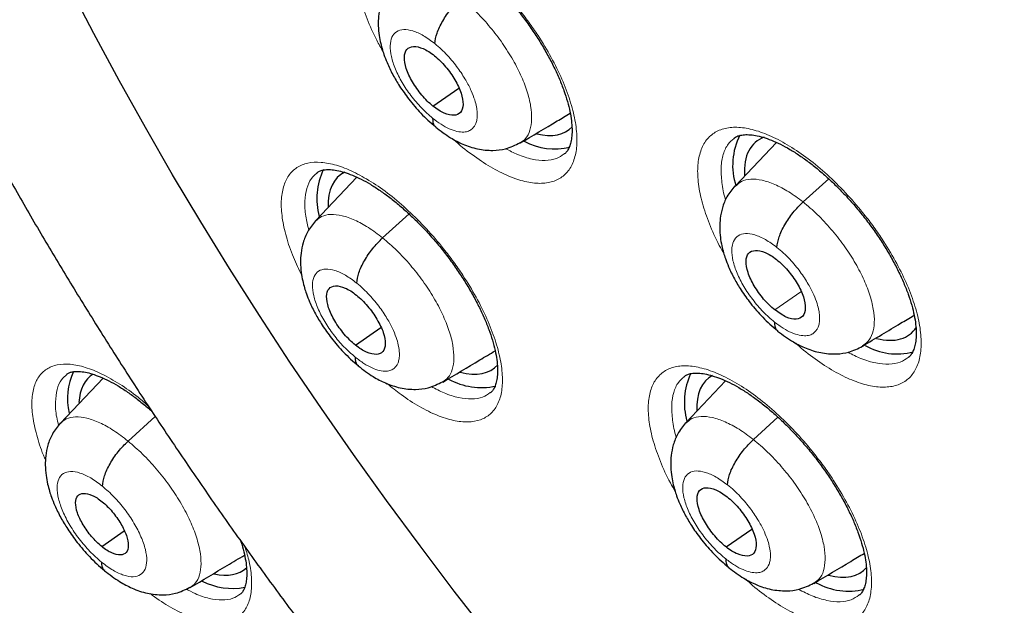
# Model space of a CAD drawing. Header units: millimetres. Extents: x 8 to 2236, y 12 to 2208.
# Tile 119 of 173: x 2025.34 to 2037.29, y 853.4 to 860.5. Entities that reach past the tile are written whole.
import ezdxf

# ---------------------------------------------------------------- set-up
doc = ezdxf.new("R2010")
doc.units = ezdxf.units.MM

msp = doc.modelspace()

# ---------------------------------------------------------------- linework, layer by layer
at = {"color": 7, "linetype": 'Continuous', "lineweight": 30}
for p, q in [((2030.354, 859.455), (2030.667, 859.673)), ((2031.412, 859.012), (2031.404, 859.005)), ((2034.522, 859.014), (2034.021, 858.484)), ((2029.431, 858.593), (2028.931, 858.065)), ((2029.743, 857.857), (2030.064, 858.148)), ((2029.413, 856.556), (2029.722, 856.771)), ((2026.351, 856.156), (2025.834, 855.61)), ((2030.472, 856.113), (2030.464, 856.106)), ((2033.904, 856.123), (2033.422, 855.613)), ((2026.655, 855.392), (2026.985, 855.691)), ((2034.242, 855.411), (2034.54, 855.682)), ((2026.335, 854.114), (2026.607, 854.304)), ((2033.91, 854.109), (2034.221, 854.326)), ((2034.975, 853.67), (2034.966, 853.664))]:
    msp.add_line(p, q, dxfattribs=at)
at = {"color": 252, "linetype": 'Continuous', "lineweight": 0}
for p, q in [((2034.844, 858.293), (2035.155, 858.575)), ((2034.503, 856.983), (2034.819, 857.204))]:
    msp.add_line(p, q, dxfattribs=at)
at = {"color": 7, "linetype": 'Continuous', "lineweight": 30, "flags": 128}
msp.add_lwpolyline([(2031.036, 853.032), (2030.613, 853.574), (2030.197, 854.121), (2029.789, 854.672), (2029.39, 855.228), (2029, 855.788), (2028.619, 856.35), (2028.248, 856.916), (2027.887, 857.484), (2027.536, 858.053), (2027.195, 858.623), (2026.866, 859.195), (2026.547, 859.766), (2026.24, 860.337), (2025.945, 860.908)], dxfattribs=at)
at = {"color": 252, "linetype": 'Continuous', "lineweight": 0, "flags": 128}
msp.add_lwpolyline([(2031.036, 853.032), (2030.613, 853.574), (2030.197, 854.121), (2029.789, 854.672), (2029.39, 855.228), (2029, 855.788), (2028.619, 856.35), (2028.248, 856.916), (2027.887, 857.484), (2027.536, 858.053), (2027.195, 858.623), (2026.866, 859.195), (2026.547, 859.766), (2026.24, 860.337), (2025.945, 860.908)], dxfattribs=at)
at = {"color": 7, "linetype": 'Continuous', "lineweight": 30}
for centre, radius, start, end in [((2031.835, 859.731), 0.795, 241.9611, 283.077), ((2034.786, 858.737), 0.796, 152.6577, 198.3457), ((2029.753, 858.332), 0.808, 154.0077, 195.532), ((2035.98, 857.215), 0.765, 239.8661, 285.2237), ((2026.689, 855.908), 0.769, 154.8158, 193.1701), ((2034.241, 855.86), 0.837, 155.0355, 195.6661), ((2030.942, 856.867), 0.825, 241.1501, 282.1607), ((2027.92, 854.402), 0.796, 242.683, 281.0111), ((2035.394, 854.366), 0.793, 240.6406, 284.1335)]:
    msp.add_arc(centre, radius, start, end, dxfattribs=at)
for centre, major_axis, ratio, start_param, end_param in [((2031.074, 860.344), (-0.939, 1.168), 0.45781, 2.610492, 3.204294), ((2035.21, 857.857), (-0.936, 1.166), 0.457709, 6.119567, 6.848978), ((2030.163, 857.449), (-0.939, 1.169), 0.458232, 6.180449, 6.826374), ((2035.21, 857.857), (-0.936, 1.166), 0.457709, 2.600196, 3.300744), ((2030.163, 857.449), (-0.939, 1.169), 0.458232, 2.590624, 3.218615), ((2027.14, 855.013), (-0.94, 1.17), 0.459073, 6.228388, 6.753511), ((2034.633, 854.987), (-0.937, 1.169), 0.458397, 6.195307, 6.838019), ((2027.14, 855.013), (-0.94, 1.17), 0.459073, 2.633431, 3.164692), ((2034.633, 854.987), (-0.937, 1.169), 0.458397, 2.594271, 3.237576)]:
    msp.add_ellipse(centre, major_axis=major_axis, ratio=ratio, start_param=start_param, end_param=end_param, dxfattribs=at)
for points, knots in [([(2010.485, 896.411), (2010.464, 896.392), (2010.335, 896.278), (2010.109, 896.054), (2009.809, 895.739), (2009.522, 895.409), (2009.247, 895.065), (2008.983, 894.708), (2008.732, 894.337), (2008.493, 893.952), (2008.267, 893.555), (2008.054, 893.144), (2007.853, 892.72), (2007.665, 892.283), (2007.489, 891.833), (2007.327, 891.371), (2007.178, 890.896), (2007.042, 890.41), (2006.919, 889.911), (2006.809, 889.401), (2006.713, 888.879), (2006.63, 888.346), (2006.561, 887.802), (2006.505, 887.247), (2006.463, 886.682), (2006.434, 886.106), (2006.418, 885.521), (2006.416, 884.925), (2006.427, 884.32), (2006.452, 883.706), (2006.49, 883.082), (2006.542, 882.45), (2006.607, 881.809), (2006.685, 881.16), (2006.777, 880.503), (2006.881, 879.838), (2006.999, 879.166), (2007.13, 878.486), (2007.274, 877.8), (2007.431, 877.106), (2007.601, 876.406), (2007.784, 875.7), (2007.979, 874.988), (2008.187, 874.271), (2008.408, 873.547), (2008.641, 872.819), (2008.886, 872.086), (2009.144, 871.349), (2009.413, 870.607), (2009.695, 869.861), (2009.989, 869.112), (2010.295, 868.359), (2010.612, 867.603), (2010.941, 866.844), (2011.281, 866.082), (2011.633, 865.318), (2011.996, 864.553), (2012.37, 863.785), (2012.754, 863.017), (2013.15, 862.247), (2013.556, 861.476), (2013.972, 860.705), (2014.399, 859.934), (2014.836, 859.163), (2015.282, 858.392), (2015.738, 857.622), (2016.204, 856.852), (2016.68, 856.085), (2017.164, 855.318), (2017.657, 854.554), (2018.16, 853.792), (2018.67, 853.032), (2019.19, 852.275), (2019.717, 851.521), (2020.253, 850.771), (2020.796, 850.024), (2021.347, 849.281), (2021.905, 848.542), (2022.47, 847.808), (2023.042, 847.078), (2023.621, 846.354), (2024.207, 845.635), (2024.798, 844.921), (2025.396, 844.214), (2026, 843.512), (2026.609, 842.817), (2027.223, 842.129), (2027.843, 841.448), (2028.467, 840.774), (2029.096, 840.108), (2029.729, 839.449), (2030.367, 838.799), (2031.008, 838.156), (2031.653, 837.522), (2032.301, 836.897), (2032.953, 836.282), (2033.541, 835.735), (2033.913, 835.398), (2034.066, 835.259)], [0, 0, 0, 0, 0.002012, 0.012365, 0.022721, 0.033085, 0.043456, 0.053839, 0.064233, 0.074642, 0.085064, 0.095502, 0.105955, 0.116422, 0.126904, 0.137401, 0.14791, 0.158431, 0.168963, 0.179505, 0.190055, 0.200613, 0.211177, 0.221747, 0.232321, 0.242899, 0.25348, 0.264063, 0.274647, 0.285232, 0.295818, 0.306404, 0.316989, 0.327574, 0.338159, 0.348742, 0.359324, 0.369905, 0.380485, 0.391063, 0.40164, 0.412215, 0.422789, 0.433362, 0.443933, 0.454503, 0.465071, 0.475638, 0.486204, 0.496769, 0.507332, 0.517894, 0.528455, 0.539015, 0.549574, 0.560132, 0.570688, 0.581244, 0.591799, 0.602354, 0.612907, 0.62346, 0.634012, 0.644563, 0.655114, 0.665665, 0.676214, 0.686763, 0.697312, 0.707861, 0.718409, 0.728956, 0.739504, 0.750051, 0.760597, 0.771144, 0.781691, 0.792237, 0.802783, 0.813329, 0.823875, 0.834421, 0.844968, 0.855514, 0.86606, 0.876606, 0.887153, 0.8977, 0.908247, 0.918794, 0.929342, 0.939889, 0.950438, 0.960986, 0.971535, 0.982085, 0.992635, 1, 1, 1, 1]), ([(2033.925, 892.828), (2034.038, 892.763), (2034.364, 892.573), (2034.907, 892.25), (2035.553, 891.853), (2036.201, 891.444), (2036.851, 891.021), (2037.502, 890.586), (2038.155, 890.139), (2038.808, 889.679), (2039.463, 889.208), (2040.117, 888.725), (2040.772, 888.23), (2041.426, 887.723), (2042.081, 887.205), (2042.734, 886.677), (2043.386, 886.137), (2044.038, 885.587), (2044.688, 885.027), (2045.336, 884.456), (2045.981, 883.875), (2046.625, 883.285), (2047.266, 882.685), (2047.905, 882.077), (2048.54, 881.459), (2049.172, 880.832), (2049.8, 880.197), (2050.424, 879.554), (2051.044, 878.903), (2051.66, 878.245), (2052.272, 877.578), (2052.878, 876.905), (2053.479, 876.225), (2054.075, 875.539), (2054.665, 874.846), (2055.25, 874.147), (2055.828, 873.442), (2056.4, 872.732), (2056.965, 872.017), (2057.524, 871.297), (2058.076, 870.572), (2058.62, 869.843), (2059.157, 869.11), (2059.686, 868.374), (2060.207, 867.634), (2060.721, 866.891), (2061.225, 866.145), (2061.722, 865.397), (2062.209, 864.647), (2062.688, 863.894), (2063.158, 863.141), (2063.618, 862.386), (2064.069, 861.63), (2064.51, 860.873), (2064.941, 860.117), (2065.362, 859.36), (2065.773, 858.603), (2066.174, 857.848), (2066.564, 857.093), (2066.943, 856.339), (2067.312, 855.587), (2067.669, 854.837), (2068.016, 854.089), (2068.351, 853.344), (2068.675, 852.601), (2068.987, 851.861), (2069.288, 851.125), (2069.576, 850.393), (2069.853, 849.665), (2070.118, 848.94), (2070.371, 848.221), (2070.612, 847.506), (2070.84, 846.797), (2071.056, 846.093), (2071.26, 845.395), (2071.451, 844.704), (2071.629, 844.018), (2071.795, 843.339), (2071.948, 842.667), (2072.089, 842.003), (2072.216, 841.346), (2072.331, 840.696), (2072.433, 840.055), (2072.521, 839.422), (2072.597, 838.798), (2072.66, 838.182), (2072.71, 837.575), (2072.748, 836.978), (2072.772, 836.391), (2072.783, 835.813), (2072.781, 835.245), (2072.767, 834.688), (2072.739, 834.141), (2072.699, 833.604), (2072.646, 833.079), (2072.58, 832.564), (2072.501, 832.061), (2072.41, 831.569), (2072.306, 831.089), (2072.189, 830.621), (2072.06, 830.165), (2071.918, 829.72), (2071.764, 829.288), (2071.598, 828.868), (2071.419, 828.461), (2071.228, 828.066), (2071.024, 827.684), (2070.808, 827.315), (2070.58, 826.959), (2070.34, 826.616), (2070.088, 826.286), (2069.823, 825.97), (2069.547, 825.666), (2069.258, 825.378), (2069.059, 825.19), (2068.953, 825.102), (2068.952, 825.101)], [0, 0, 0, 0, 0.0046691, 0.0135353, 0.0224026, 0.031271, 0.0401406, 0.0490113, 0.057883, 0.0667558, 0.0756295, 0.0845042, 0.0933798, 0.1022562, 0.1111335, 0.1200115, 0.1288903, 0.1377698, 0.1466499, 0.1555307, 0.164412, 0.1732939, 0.1821764, 0.1910593, 0.1999426, 0.2088264, 0.2177105, 0.226595, 0.2354798, 0.2443649, 0.2532503, 0.2621358, 0.2710216, 0.2799075, 0.2887935, 0.2976797, 0.3065659, 0.3154521, 0.3243384, 0.3332246, 0.3421108, 0.3509969, 0.3598829, 0.3687687, 0.3776544, 0.3865399, 0.3954251, 0.4043101, 0.4131948, 0.4220791, 0.4309631, 0.4398467, 0.4487298, 0.4576125, 0.4664947, 0.4753764, 0.4842575, 0.493138, 0.5020179, 0.510897, 0.5197755, 0.5286532, 0.5375301, 0.5464062, 0.5552814, 0.5641556, 0.5730289, 0.5819012, 0.5907725, 0.5996426, 0.6085117, 0.6173795, 0.6262462, 0.6351116, 0.6439758, 0.6528387, 0.6617002, 0.6705605, 0.6794194, 0.6882769, 0.6971332, 0.7059882, 0.7148419, 0.7236945, 0.732546, 0.7413965, 0.7502461, 0.7590952, 0.7679438, 0.7767922, 0.7856407, 0.7944896, 0.8033394, 0.8121904, 0.8210433, 0.8298988, 0.8387576, 0.8476204, 0.8564883, 0.8653622, 0.8742432, 0.8831324, 0.8920312, 0.9009406, 0.909862, 0.9187964, 0.9277449, 0.9367083, 0.9456873, 0.9546819, 0.9636921, 0.9727171, 0.9817557, 0.9908062, 0.9998664, 1, 1, 1, 1]), ([(2023.421, 879.2), (2023.368, 879.156), (2023.229, 879.041), (2023.016, 878.838), (2022.78, 878.592), (2022.558, 878.333), (2022.348, 878.06), (2022.15, 877.773), (2021.964, 877.473), (2021.792, 877.16), (2021.632, 876.834), (2021.485, 876.494), (2021.352, 876.141), (2021.232, 875.776), (2021.125, 875.398), (2021.033, 875.008), (2020.955, 874.607), (2020.891, 874.194), (2020.841, 873.77), (2020.805, 873.335), (2020.784, 872.89), (2020.777, 872.436), (2020.785, 871.973), (2020.806, 871.5), (2020.842, 871.02), (2020.892, 870.532), (2020.955, 870.036), (2021.033, 869.533), (2021.123, 869.023), (2021.228, 868.507), (2021.346, 867.986), (2021.477, 867.458), (2021.62, 866.926), (2021.777, 866.388), (2021.947, 865.846), (2022.129, 865.299), (2022.323, 864.749), (2022.53, 864.196), (2022.748, 863.639), (2022.979, 863.079), (2023.221, 862.518), (2023.475, 861.954), (2023.739, 861.388), (2024.015, 860.821), (2024.302, 860.254), (2024.6, 859.686), (2024.907, 859.117), (2025.225, 858.549), (2025.553, 857.982), (2025.891, 857.415), (2026.238, 856.85), (2026.594, 856.287), (2026.959, 855.726), (2027.333, 855.168), (2027.716, 854.612), (2028.106, 854.06), (2028.505, 853.512), (2028.911, 852.967), (2029.324, 852.427), (2029.744, 851.892), (2030.171, 851.363), (2030.605, 850.838), (2031.045, 850.32), (2031.49, 849.808), (2031.941, 849.303), (2032.397, 848.805), (2032.858, 848.314), (2033.324, 847.831), (2033.794, 847.356), (2034.267, 846.89), (2034.745, 846.432), (2035.225, 845.983), (2035.7, 845.552), (2036.015, 845.275), (2036.169, 845.14)], [0, 0, 0, 0, 0.0078937, 0.0209482, 0.0340147, 0.0471103, 0.0602513, 0.073452, 0.0867251, 0.1000806, 0.1135259, 0.1270655, 0.1407006, 0.1544299, 0.1682492, 0.1821522, 0.1961308, 0.2101759, 0.2242776, 0.2384261, 0.2526121, 0.2668267, 0.281062, 0.2953113, 0.3095685, 0.323829, 0.3380876, 0.3523414, 0.3665884, 0.3808268, 0.3950556, 0.4092739, 0.4234814, 0.4376778, 0.451863, 0.4660374, 0.480201, 0.4943543, 0.5084977, 0.5226315, 0.5367563, 0.5508726, 0.5649808, 0.5790815, 0.5931752, 0.6072623, 0.6213434, 0.6354189, 0.6494893, 0.663555, 0.6776166, 0.6916743, 0.7057287, 0.7197801, 0.733829, 0.7478758, 0.7619208, 0.7759645, 0.7900071, 0.8040492, 0.818091, 0.8321329, 0.8461753, 0.8602184, 0.8742626, 0.8883083, 0.902356, 0.916406, 0.9304587, 0.9445144, 0.9585737, 0.972637, 0.9867047, 1, 1, 1, 1]), ([(2029.85, 861.547), (2029.856, 861.552), (2029.871, 861.565), (2029.903, 861.578), (2029.955, 861.59), (2030.021, 861.592), (2030.102, 861.582), (2030.193, 861.56), (2030.293, 861.524), (2030.401, 861.475), (2030.514, 861.413), (2030.631, 861.337), (2030.752, 861.25), (2030.874, 861.151), (2030.997, 861.04), (2031.12, 860.919), (2031.24, 860.789), (2031.356, 860.653), (2031.466, 860.511), (2031.568, 860.367), (2031.662, 860.221), (2031.747, 860.074), (2031.824, 859.927), (2031.89, 859.783), (2031.944, 859.643), (2031.987, 859.511), (2032.017, 859.388), (2032.036, 859.277), (2032.043, 859.178), (2032.04, 859.09), (2032.028, 859.017), (2032.009, 858.957), (2031.984, 858.912), (2031.965, 858.886), (2031.95, 858.877), (2031.947, 858.875)], [0, 0, 0, 0, 0.019081, 0.051679, 0.081775, 0.113887, 0.144838, 0.175594, 0.206406, 0.237352, 0.268372, 0.299286, 0.329941, 0.361135, 0.39276, 0.424699, 0.456811, 0.488927, 0.520899, 0.552584, 0.584026, 0.615704, 0.647568, 0.679471, 0.711219, 0.742655, 0.773648, 0.804042, 0.833945, 0.864126, 0.894474, 0.925132, 0.95656, 0.989934, 1, 1, 1, 1]), ([(2029.874, 860.967), (2029.84, 860.924), (2029.775, 860.844), (2029.721, 860.707), (2029.695, 860.579), (2029.688, 860.457), (2029.695, 860.345), (2029.713, 860.243), (2029.735, 860.157), (2029.762, 860.071), (2029.802, 859.968), (2029.863, 859.839), (2029.952, 859.69), (2030.065, 859.53), (2030.184, 859.391), (2030.295, 859.28), (2030.355, 859.23), (2030.386, 859.204)], [0, 0, 0, 0, 0.087048, 0.164001, 0.23089, 0.288009, 0.350147, 0.401614, 0.444913, 0.481713, 0.534967, 0.613544, 0.688998, 0.77854, 0.882026, 0.939142, 1, 1, 1, 1]), ([(2030.376, 860.213), (2030.382, 860.254), (2030.395, 860.336), (2030.469, 860.487), (2030.569, 860.639), (2030.652, 860.722), (2030.694, 860.764)], [0, 0, 0, 0, 0.250407, 0.500343, 0.750118, 1, 1, 1, 1]), ([(2030.354, 859.455), (2030.331, 859.475), (2030.284, 859.515), (2030.196, 859.613), (2030.1, 859.749), (2030.022, 859.914), (2029.998, 860.056), (2030.029, 860.153), (2030.112, 860.188), (2030.212, 860.166), (2030.302, 860.12), (2030.349, 860.085), (2030.372, 860.067)], [0, 0, 0, 0, 0.062836, 0.125536, 0.250826, 0.375521, 0.499994, 0.624473, 0.749173, 0.874462, 0.937163, 1, 1, 1, 1]), ([(2030.372, 860.067), (2030.395, 860.047), (2030.442, 860.007), (2030.53, 859.91), (2030.626, 859.774), (2030.704, 859.608), (2030.728, 859.467), (2030.697, 859.369), (2030.614, 859.334), (2030.514, 859.356), (2030.424, 859.402), (2030.377, 859.438), (2030.354, 859.455)], [0, 0, 0, 0, 0.062836, 0.125536, 0.250826, 0.375521, 0.499994, 0.624473, 0.749173, 0.874462, 0.937163, 1, 1, 1, 1]), ([(2030.35, 859.309), (2030.351, 859.273), (2030.353, 859.226), (2030.383, 859.21), (2030.391, 859.206)], [0, 0, 0, 0, 0.751133, 1, 1, 1, 1]), ([(2031.415, 859.008), (2031.564, 859.097), (2031.767, 859.219), (2031.966, 859.338), (2032.019, 859.369)], [0, 0, 0, 0, 0.736257, 1, 1, 1, 1]), ([(2030.387, 859.2), (2030.446, 859.155), (2030.554, 859.073), (2030.727, 858.986), (2030.887, 858.932), (2031.072, 858.912), (2031.251, 858.932), (2031.354, 858.983), (2031.411, 859.011)], [0, 0, 0, 0, 0.186413, 0.336647, 0.514905, 0.682152, 0.821613, 1, 1, 1, 1]), ([(2034.005, 859.064), (2034.011, 859.069), (2034.027, 859.083), (2034.061, 859.097), (2034.115, 859.108), (2034.183, 859.111), (2034.265, 859.101), (2034.357, 859.079), (2034.459, 859.044), (2034.568, 858.995), (2034.683, 858.933), (2034.802, 858.858), (2034.923, 858.771), (2035.046, 858.673), (2035.17, 858.562), (2035.294, 858.442), (2035.415, 858.313), (2035.532, 858.177), (2035.642, 858.036), (2035.745, 857.893), (2035.839, 857.747), (2035.925, 857.601), (2036.001, 857.454), (2036.067, 857.311), (2036.122, 857.172), (2036.164, 857.04), (2036.194, 856.918), (2036.212, 856.807), (2036.218, 856.708), (2036.215, 856.621), (2036.202, 856.547), (2036.183, 856.488), (2036.157, 856.443), (2036.137, 856.417), (2036.123, 856.408), (2036.12, 856.406)], [0, 0, 0, 0, 0.019839, 0.05228, 0.082401, 0.114523, 0.145548, 0.176381, 0.207261, 0.238258, 0.269307, 0.300231, 0.330903, 0.362129, 0.393781, 0.42574, 0.457866, 0.489987, 0.52196, 0.553636, 0.585086, 0.616784, 0.648662, 0.68057, 0.712317, 0.743747, 0.774733, 0.805115, 0.835035, 0.865267, 0.895695, 0.926483, 0.95813, 0.991874, 1, 1, 1, 1]), ([(2028.946, 858.645), (2028.951, 858.65), (2028.965, 858.662), (2028.995, 858.674), (2029.044, 858.685), (2029.109, 858.687), (2029.187, 858.677), (2029.276, 858.655), (2029.375, 858.62), (2029.482, 858.571), (2029.594, 858.509), (2029.711, 858.434), (2029.831, 858.347), (2029.953, 858.249), (2030.076, 858.138), (2030.199, 858.018), (2030.32, 857.889), (2030.437, 857.753), (2030.547, 857.612), (2030.65, 857.468), (2030.745, 857.322), (2030.832, 857.176), (2030.91, 857.03), (2030.977, 856.886), (2031.034, 856.746), (2031.078, 856.614), (2031.11, 856.491), (2031.13, 856.38), (2031.139, 856.281), (2031.138, 856.194), (2031.127, 856.12), (2031.11, 856.061), (2031.087, 856.017), (2031.068, 855.991), (2031.054, 855.981), (2031.05, 855.978)], [0, 0, 0, 0, 0.018169, 0.050646, 0.080585, 0.112534, 0.143323, 0.173944, 0.204654, 0.235531, 0.266511, 0.297416, 0.328056, 0.359203, 0.39079, 0.422698, 0.454789, 0.486894, 0.518862, 0.550557, 0.581984, 0.613629, 0.645468, 0.677358, 0.709104, 0.740545, 0.771544, 0.801951, 0.831831, 0.861937, 0.892179, 0.922678, 0.953863, 0.986865, 1, 1, 1, 1]), ([(2034.017, 858.489), (2033.983, 858.447), (2033.918, 858.366), (2033.864, 858.228), (2033.838, 858.101), (2033.831, 857.979), (2033.838, 857.868), (2033.856, 857.767), (2033.878, 857.681), (2033.905, 857.596), (2033.945, 857.492), (2034.007, 857.364), (2034.096, 857.215), (2034.211, 857.055), (2034.331, 856.917), (2034.443, 856.807), (2034.504, 856.757), (2034.536, 856.731)], [0, 0, 0, 0, 0.087686, 0.164956, 0.231874, 0.28877, 0.350275, 0.401185, 0.4442, 0.480961, 0.534269, 0.612952, 0.688518, 0.778197, 0.881844, 0.939048, 1, 1, 1, 1]), ([(2034.526, 857.742), (2034.533, 857.783), (2034.545, 857.864), (2034.619, 858.016), (2034.72, 858.168), (2034.803, 858.252), (2034.844, 858.293)], [0, 0, 0, 0, 0.250171, 0.500261, 0.750228, 1, 1, 1, 1]), ([(2028.929, 858.064), (2028.895, 858.022), (2028.831, 857.942), (2028.778, 857.806), (2028.752, 857.679), (2028.745, 857.557), (2028.753, 857.445), (2028.772, 857.341), (2028.794, 857.255), (2028.822, 857.169), (2028.862, 857.067), (2028.924, 856.939), (2029.013, 856.791), (2029.126, 856.632), (2029.245, 856.494), (2029.356, 856.384), (2029.416, 856.334), (2029.447, 856.308)], [0, 0, 0, 0, 0.086248, 0.16276, 0.229558, 0.286917, 0.349834, 0.401985, 0.445606, 0.482443, 0.535703, 0.614207, 0.689554, 0.778949, 0.882248, 0.939257, 1, 1, 1, 1]), ([(2029.429, 857.309), (2029.435, 857.349), (2029.446, 857.43), (2029.519, 857.58), (2029.619, 857.732), (2029.702, 857.815), (2029.743, 857.857)], [0, 0, 0, 0, 0.250765, 0.500513, 0.750004, 1, 1, 1, 1]), ([(2034.503, 856.983), (2034.479, 857.003), (2034.432, 857.042), (2034.343, 857.139), (2034.246, 857.275), (2034.168, 857.44), (2034.144, 857.581), (2034.175, 857.679), (2034.26, 857.715), (2034.361, 857.694), (2034.451, 857.648), (2034.498, 857.613), (2034.522, 857.595)], [0, 0, 0, 0, 0.062836, 0.125536, 0.250824, 0.375522, 0.499997, 0.624476, 0.749175, 0.874464, 0.937164, 1, 1, 1, 1]), ([(2034.522, 857.595), (2034.545, 857.575), (2034.592, 857.536), (2034.681, 857.439), (2034.779, 857.304), (2034.857, 857.138), (2034.881, 856.996), (2034.849, 856.899), (2034.766, 856.861), (2034.644, 856.885), (2034.55, 856.95), (2034.503, 856.983)], [0, 0, 0, 0, 0.062716, 0.125438, 0.250615, 0.37516, 0.499924, 0.624754, 0.749932, 0.874868, 1, 1, 1, 1]), ([(2029.413, 856.556), (2029.39, 856.576), (2029.344, 856.616), (2029.255, 856.713), (2029.158, 856.849), (2029.079, 857.014), (2029.055, 857.154), (2029.084, 857.251), (2029.167, 857.285), (2029.266, 857.263), (2029.356, 857.216), (2029.402, 857.181), (2029.426, 857.163)], [0, 0, 0, 0, 0.062835, 0.125535, 0.250823, 0.375518, 0.499991, 0.624472, 0.749175, 0.874463, 0.937163, 1, 1, 1, 1]), ([(2029.426, 857.163), (2029.449, 857.143), (2029.496, 857.103), (2029.584, 857.006), (2029.681, 856.87), (2029.76, 856.705), (2029.784, 856.565), (2029.755, 856.468), (2029.672, 856.434), (2029.573, 856.456), (2029.483, 856.503), (2029.437, 856.538), (2029.413, 856.556)], [0, 0, 0, 0, 0.062835, 0.125534, 0.250823, 0.375518, 0.49999, 0.624472, 0.749175, 0.874463, 0.937163, 1, 1, 1, 1]), ([(2035.567, 856.545), (2035.722, 856.638), (2035.93, 856.762), (2036.133, 856.884), (2036.186, 856.916)], [0, 0, 0, 0, 0.742833, 1, 1, 1, 1]), ([(2034.498, 856.836), (2034.5, 856.801), (2034.502, 856.753), (2034.532, 856.737), (2034.54, 856.733)], [0, 0, 0, 0, 0.742967, 1, 1, 1, 1]), ([(2034.536, 856.727), (2034.599, 856.68), (2034.712, 856.596), (2034.889, 856.511), (2035.053, 856.459), (2035.239, 856.443), (2035.413, 856.468), (2035.511, 856.516), (2035.566, 856.543)], [0, 0, 0, 0, 0.1952, 0.3495, 0.521781, 0.694168, 0.82994, 1, 1, 1, 1]), ([(2029.411, 856.411), (2029.412, 856.375), (2029.415, 856.329), (2029.444, 856.313), (2029.451, 856.309)], [0, 0, 0, 0, 0.762539, 1, 1, 1, 1]), ([(2030.475, 856.109), (2030.625, 856.199), (2030.838, 856.326), (2031.047, 856.451), (2031.109, 856.488)], [0, 0, 0, 0, 0.701793, 1, 1, 1, 1]), ([(2029.447, 856.304), (2029.507, 856.259), (2029.615, 856.176), (2029.788, 856.089), (2029.948, 856.034), (2030.134, 856.013), (2030.312, 856.034), (2030.414, 856.084), (2030.471, 856.112)], [0, 0, 0, 0, 0.186042, 0.336463, 0.516864, 0.685136, 0.823666, 1, 1, 1, 1]), ([(2025.912, 856.203), (2025.916, 856.206), (2025.928, 856.217), (2025.953, 856.227), (2025.999, 856.238), (2026.059, 856.239), (2026.135, 856.23), (2026.221, 856.208), (2026.317, 856.173), (2026.422, 856.125), (2026.533, 856.064), (2026.648, 855.99), (2026.767, 855.902), (2026.866, 855.823), (2026.925, 855.77), (2026.944, 855.753)], [0, 0, 0, 0, 0.043845, 0.131469, 0.211723, 0.297416, 0.379855, 0.46191, 0.544346, 0.627376, 0.7108, 0.794174, 0.876833, 0.960691, 1, 1, 1, 1]), ([(2033.4, 856.174), (2033.406, 856.179), (2033.421, 856.192), (2033.453, 856.205), (2033.504, 856.216), (2033.57, 856.218), (2033.651, 856.209), (2033.742, 856.187), (2033.842, 856.153), (2033.95, 856.104), (2034.065, 856.043), (2034.183, 855.968), (2034.304, 855.882), (2034.427, 855.783), (2034.551, 855.674), (2034.675, 855.554), (2034.797, 855.425), (2034.914, 855.29), (2035.026, 855.149), (2035.129, 855.006), (2035.224, 854.861), (2035.311, 854.715), (2035.389, 854.569), (2035.456, 854.426), (2035.512, 854.287), (2035.556, 854.155), (2035.588, 854.033), (2035.607, 853.923), (2035.616, 853.824), (2035.613, 853.737), (2035.602, 853.664), (2035.584, 853.605), (2035.56, 853.56), (2035.541, 853.534), (2035.526, 853.525), (2035.523, 853.523)], [0, 0, 0, 0, 0.019043, 0.051361, 0.081339, 0.113312, 0.144193, 0.17491, 0.205699, 0.236635, 0.267652, 0.298566, 0.329221, 0.360405, 0.392023, 0.423956, 0.456064, 0.488177, 0.520147, 0.551832, 0.583269, 0.614939, 0.646797, 0.678695, 0.71044, 0.741874, 0.772864, 0.803256, 0.833148, 0.863311, 0.893639, 0.92428, 0.955708, 0.989128, 1, 1, 1, 1]), ([(2025.832, 855.609), (2025.798, 855.567), (2025.734, 855.487), (2025.68, 855.35), (2025.655, 855.222), (2025.648, 855.098), (2025.657, 854.984), (2025.677, 854.877), (2025.7, 854.789), (2025.729, 854.702), (2025.771, 854.597), (2025.835, 854.467), (2025.927, 854.316), (2026.042, 854.154), (2026.163, 854.014), (2026.276, 853.901), (2026.337, 853.85), (2026.369, 853.824)], [0, 0, 0, 0, 0.08501, 0.160745, 0.227217, 0.284673, 0.348315, 0.401138, 0.445022, 0.481935, 0.535577, 0.614312, 0.689743, 0.779146, 0.882381, 0.939332, 1, 1, 1, 1]), ([(2033.42, 855.612), (2033.386, 855.569), (2033.321, 855.49), (2033.268, 855.353), (2033.242, 855.226), (2033.236, 855.104), (2033.244, 854.993), (2033.262, 854.89), (2033.285, 854.805), (2033.313, 854.719), (2033.353, 854.617), (2033.416, 854.489), (2033.505, 854.341), (2033.62, 854.182), (2033.74, 854.045), (2033.852, 853.935), (2033.912, 853.885), (2033.944, 853.86)], [0, 0, 0, 0, 0.086881, 0.163706, 0.230535, 0.287675, 0.349969, 0.401577, 0.444926, 0.48173, 0.535045, 0.613649, 0.689103, 0.778627, 0.882076, 0.939169, 1, 1, 1, 1]), ([(2026.343, 854.846), (2026.349, 854.886), (2026.36, 854.966), (2026.432, 855.117), (2026.532, 855.268), (2026.614, 855.351), (2026.655, 855.392)], [0, 0, 0, 0, 0.2511585, 0.5006974, 0.7498757, 1, 1, 1, 1]), ([(2033.927, 854.863), (2033.932, 854.903), (2033.944, 854.984), (2034.017, 855.135), (2034.118, 855.286), (2034.2, 855.37), (2034.242, 855.411)], [0, 0, 0, 0, 0.250526, 0.500428, 0.750112, 1, 1, 1, 1]), ([(2026.335, 854.114), (2026.314, 854.132), (2026.272, 854.168), (2026.192, 854.256), (2026.105, 854.378), (2026.033, 854.526), (2026.011, 854.652), (2026.036, 854.738), (2026.11, 854.768), (2026.198, 854.747), (2026.278, 854.705), (2026.32, 854.673), (2026.341, 854.657)], [0, 0, 0, 0, 0.0628345, 0.1255327, 0.2508199, 0.3755142, 0.4999856, 0.6244711, 0.7491775, 0.8744641, 0.9371628, 1, 1, 1, 1]), ([(2033.91, 854.109), (2033.886, 854.129), (2033.839, 854.168), (2033.75, 854.265), (2033.653, 854.4), (2033.573, 854.565), (2033.549, 854.705), (2033.579, 854.802), (2033.662, 854.837), (2033.762, 854.815), (2033.853, 854.769), (2033.9, 854.734), (2033.923, 854.717)], [0, 0, 0, 0, 0.062835, 0.125534, 0.250822, 0.37552, 0.499995, 0.624476, 0.749177, 0.874465, 0.937164, 1, 1, 1, 1]), ([(2033.923, 854.717), (2033.947, 854.697), (2033.994, 854.657), (2034.083, 854.561), (2034.18, 854.426), (2034.26, 854.261), (2034.284, 854.121), (2034.255, 854.023), (2034.171, 853.988), (2034.071, 854.01), (2033.98, 854.056), (2033.933, 854.091), (2033.91, 854.109)], [0, 0, 0, 0, 0.062835, 0.125534, 0.250822, 0.37552, 0.499995, 0.624475, 0.749177, 0.874465, 0.937164, 1, 1, 1, 1]), ([(2026.341, 854.657), (2026.362, 854.639), (2026.404, 854.603), (2026.483, 854.515), (2026.571, 854.393), (2026.642, 854.245), (2026.665, 854.119), (2026.64, 854.033), (2026.566, 854.003), (2026.477, 854.024), (2026.397, 854.066), (2026.356, 854.098), (2026.335, 854.114)], [0, 0, 0, 0, 0.062834, 0.125532, 0.250819, 0.375514, 0.499985, 0.62447, 0.749177, 0.874464, 0.937163, 1, 1, 1, 1]), ([(2028.021, 854.183), (2028.022, 854.18), (2028.039, 854.133), (2028.06, 854.051), (2028.084, 853.938), (2028.095, 853.839), (2028.096, 853.752), (2028.088, 853.678), (2028.073, 853.619), (2028.053, 853.576), (2028.034, 853.549), (2028.021, 853.54), (2028.016, 853.536)], [0, 0, 0, 0, 0.007535, 0.124559, 0.23939, 0.352013, 0.465187, 0.578684, 0.692809, 0.808914, 0.93082, 1, 1, 1, 1]), ([(2027.41, 853.616), (2027.559, 853.706), (2027.781, 853.838), (2027.998, 853.968), (2028.068, 854.01)], [0, 0, 0, 0, 0.677232, 1, 1, 1, 1]), ([(2034.977, 853.667), (2035.127, 853.756), (2035.332, 853.879), (2035.533, 853.999), (2035.587, 854.031)], [0, 0, 0, 0, 0.730473, 1, 1, 1, 1]), ([(2026.332, 853.925), (2026.334, 853.89), (2026.337, 853.844), (2026.366, 853.829), (2026.373, 853.825)], [0, 0, 0, 0, 0.774695, 1, 1, 1, 1]), ([(2033.907, 853.963), (2033.909, 853.928), (2033.911, 853.881), (2033.941, 853.865), (2033.948, 853.861)], [0, 0, 0, 0, 0.75452, 1, 1, 1, 1]), ([(2026.369, 853.82), (2026.43, 853.774), (2026.539, 853.69), (2026.716, 853.6), (2026.879, 853.542), (2027.068, 853.521), (2027.247, 853.542), (2027.349, 853.591), (2027.406, 853.619)], [0, 0, 0, 0, 0.18619, 0.3372, 0.520554, 0.689334, 0.826407, 1, 1, 1, 1]), ([(2033.944, 853.856), (2034.004, 853.811), (2034.113, 853.729), (2034.287, 853.643), (2034.448, 853.589), (2034.634, 853.57), (2034.813, 853.591), (2034.916, 853.641), (2034.973, 853.669)], [0, 0, 0, 0, 0.186239, 0.336476, 0.515298, 0.682924, 0.822198, 1, 1, 1, 1])]:
    msp.add_open_spline(points, degree=3, knots=knots, dxfattribs=at)
at = {"color": 252, "linetype": 'Continuous', "lineweight": 0}
for points, knots in [([(2029.749, 860.114), (2029.723, 860.161), (2029.647, 860.296), (2029.55, 860.517), (2029.464, 860.769), (2029.417, 861.001), (2029.407, 861.208), (2029.436, 861.383), (2029.502, 861.522), (2029.604, 861.62), (2029.738, 861.676), (2029.901, 861.686), (2030.089, 861.652), (2030.296, 861.573), (2030.515, 861.453), (2030.742, 861.294), (2030.969, 861.102), (2031.19, 860.88), (2031.372, 860.668), (2031.518, 860.476), (2031.653, 860.28), (2031.793, 860.046), (2031.924, 859.78), (2032.021, 859.523), (2032.083, 859.283), (2032.107, 859.066), (2032.093, 858.878), (2032.04, 858.725), (2031.952, 858.611), (2031.829, 858.54), (2031.677, 858.511), (2031.497, 858.529), (2031.297, 858.591), (2031.082, 858.696), (2030.857, 858.843), (2030.694, 858.966), (2030.61, 859.046), (2030.6, 859.055)], [0, 0, 0, 0, 0.015889, 0.046266, 0.076644, 0.107022, 0.1374, 0.167783, 0.198166, 0.228556, 0.258946, 0.289343, 0.31974, 0.350141, 0.380541, 0.410939, 0.441338, 0.47173, 0.502122, 0.521103, 0.540083, 0.570461, 0.600839, 0.631216, 0.661594, 0.691973, 0.722352, 0.752737, 0.783122, 0.813515, 0.843907, 0.874306, 0.904704, 0.935104, 0.965505, 0.995901, 1, 1, 1, 1]), ([(2030.694, 860.764), (2030.751, 860.715), (2030.867, 860.616), (2031.032, 860.436), (2031.183, 860.243), (2031.315, 860.039), (2031.422, 859.835), (2031.5, 859.638), (2031.545, 859.455), (2031.557, 859.293), (2031.536, 859.159), (2031.489, 859.061), (2031.436, 859.026), (2031.412, 859.012)], [0, 0, 0, 0, 0.092999, 0.185874, 0.278789, 0.371669, 0.464539, 0.557328, 0.650068, 0.742932, 0.835796, 0.928539, 1, 1, 1, 1]), ([(2030.35, 859.309), (2030.304, 859.349), (2030.212, 859.43), (2030.084, 859.581), (2029.976, 859.743), (2029.894, 859.906), (2029.844, 860.059), (2029.829, 860.192), (2029.851, 860.296), (2029.907, 860.363), (2029.995, 860.39), (2030.108, 860.373), (2030.238, 860.316), (2030.33, 860.248), (2030.376, 860.213)], [0, 0, 0, 0, 0.083333, 0.166663, 0.249998, 0.333333, 0.416664, 0.499995, 0.58333, 0.66666, 0.749994, 0.833328, 0.916663, 1, 1, 1, 1]), ([(2030.376, 860.213), (2030.403, 860.191), (2030.455, 860.147), (2030.552, 860.049), (2030.655, 859.923), (2030.752, 859.775), (2030.819, 859.644), (2030.861, 859.535), (2030.88, 859.46), (2030.887, 859.411), (2030.89, 859.382), (2030.892, 859.357), (2030.892, 859.338), (2030.89, 859.317), (2030.887, 859.285), (2030.876, 859.247), (2030.857, 859.209), (2030.834, 859.182), (2030.81, 859.164), (2030.787, 859.152), (2030.76, 859.143), (2030.714, 859.138), (2030.647, 859.145), (2030.553, 859.177), (2030.453, 859.23), (2030.384, 859.283), (2030.35, 859.309)], [0, 0, 0, 0, 0.0484, 0.094379, 0.179392, 0.255437, 0.322448, 0.380442, 0.429347, 0.450413, 0.469225, 0.485788, 0.500098, 0.50774, 0.531889, 0.571262, 0.605957, 0.647338, 0.670523, 0.695356, 0.721841, 0.749999, 0.813072, 0.87575, 0.937994, 1, 1, 1, 1]), ([(2033.884, 857.663), (2033.865, 857.698), (2033.795, 857.821), (2033.703, 858.03), (2033.617, 858.281), (2033.57, 858.513), (2033.56, 858.721), (2033.59, 858.896), (2033.656, 859.037), (2033.759, 859.136), (2033.895, 859.193), (2034.06, 859.205), (2034.249, 859.172), (2034.458, 859.095), (2034.68, 858.977), (2034.908, 858.82), (2035.137, 858.629), (2035.36, 858.409), (2035.544, 858.198), (2035.691, 858.007), (2035.827, 857.811), (2035.968, 857.578), (2036.1, 857.313), (2036.198, 857.057), (2036.26, 856.817), (2036.284, 856.6), (2036.269, 856.411), (2036.216, 856.257), (2036.127, 856.142), (2036.003, 856.069), (2035.848, 856.04), (2035.667, 856.056), (2035.465, 856.116), (2035.248, 856.219), (2035.021, 856.364), (2034.854, 856.487), (2034.767, 856.569), (2034.755, 856.581)], [0, 0, 0, 0, 0.011852, 0.042332, 0.072811, 0.103293, 0.133775, 0.164259, 0.194744, 0.225232, 0.25572, 0.28621, 0.316699, 0.347188, 0.377678, 0.408165, 0.438652, 0.469135, 0.499619, 0.518655, 0.53769, 0.568171, 0.598652, 0.629133, 0.659614, 0.690096, 0.720579, 0.751065, 0.781551, 0.812039, 0.842528, 0.873017, 0.903507, 0.933996, 0.964485, 0.994971, 1, 1, 1, 1]), ([(2034.007, 859.062), (2033.982, 859.041), (2033.924, 858.993), (2033.872, 858.874), (2033.844, 858.718), (2033.857, 858.531), (2033.878, 858.394), (2033.904, 858.318), (2033.905, 858.316)], [0, 0, 0, 0, 0.1614702, 0.3696659, 0.5778614, 0.7860344, 0.9942072, 1, 1, 1, 1]), ([(2031.237, 858.939), (2031.285, 858.914), (2031.398, 858.855), (2031.56, 858.807), (2031.72, 858.79), (2031.852, 858.811), (2031.916, 858.855), (2031.946, 858.876)], [0, 0, 0, 0, 0.162093, 0.378777, 0.595461, 0.812178, 1, 1, 1, 1]), ([(2028.763, 857.401), (2028.727, 857.475), (2028.65, 857.637), (2028.57, 857.873), (2028.52, 858.104), (2028.508, 858.309), (2028.535, 858.483), (2028.599, 858.62), (2028.699, 858.717), (2028.831, 858.771), (2028.993, 858.78), (2029.179, 858.745), (2029.384, 858.665), (2029.603, 858.544), (2029.829, 858.385), (2030.056, 858.192), (2030.277, 857.97), (2030.46, 857.758), (2030.605, 857.567), (2030.741, 857.371), (2030.882, 857.138), (2031.014, 856.873), (2031.113, 856.618), (2031.177, 856.379), (2031.203, 856.164), (2031.191, 855.978), (2031.141, 855.826), (2031.055, 855.714), (2030.934, 855.644), (2030.783, 855.617), (2030.605, 855.636), (2030.406, 855.699), (2030.192, 855.806), (2029.986, 855.936), (2029.854, 856.045), (2029.798, 856.091)], [0, 0, 0, 0, 0.026501, 0.057883, 0.08927, 0.120658, 0.152058, 0.183459, 0.214873, 0.246287, 0.27771, 0.309133, 0.340557, 0.371981, 0.403396, 0.434811, 0.466213, 0.497615, 0.517217, 0.536818, 0.568204, 0.599589, 0.630974, 0.662359, 0.69375, 0.725141, 0.756545, 0.78795, 0.819368, 0.850785, 0.88221, 0.913634, 0.945056, 0.976478, 1, 1, 1, 1]), ([(2028.948, 858.644), (2028.924, 858.623), (2028.868, 858.577), (2028.819, 858.46), (2028.795, 858.306), (2028.803, 858.135), (2028.834, 858.008), (2028.848, 857.951)], [0, 0, 0, 0, 0.168532, 0.38634, 0.604148, 0.821862, 1, 1, 1, 1]), ([(2034.022, 858.482), (2034.046, 858.504), (2034.096, 858.549), (2034.206, 858.575), (2034.344, 858.563), (2034.5, 858.51), (2034.669, 858.423), (2034.786, 858.337), (2034.844, 858.293)], [0, 0, 0, 0, 0.148984, 0.319125, 0.489027, 0.65921, 0.829585, 1, 1, 1, 1]), ([(2034.844, 858.293), (2034.902, 858.244), (2035.019, 858.146), (2035.185, 857.967), (2035.337, 857.774), (2035.47, 857.572), (2035.578, 857.369), (2035.655, 857.172), (2035.702, 856.99), (2035.715, 856.827), (2035.691, 856.695), (2035.642, 856.599), (2035.588, 856.564), (2035.565, 856.549)], [0, 0, 0, 0, 0.09301, 0.186088, 0.279178, 0.372074, 0.46483, 0.557683, 0.650516, 0.743172, 0.835863, 0.928835, 1, 1, 1, 1]), ([(2028.933, 858.062), (2028.955, 858.082), (2029.003, 858.126), (2029.112, 858.147), (2029.248, 858.133), (2029.403, 858.078), (2029.57, 857.989), (2029.685, 857.901), (2029.743, 857.857)], [0, 0, 0, 0, 0.1436, 0.314809, 0.48604, 0.657332, 0.82855, 1, 1, 1, 1]), ([(2029.743, 857.857), (2029.801, 857.808), (2029.916, 857.709), (2030.082, 857.529), (2030.234, 857.336), (2030.367, 857.133), (2030.474, 856.93), (2030.554, 856.733), (2030.6, 856.552), (2030.613, 856.391), (2030.593, 856.258), (2030.548, 856.161), (2030.495, 856.127), (2030.472, 856.113)], [0, 0, 0, 0, 0.093034, 0.185945, 0.278895, 0.37181, 0.464715, 0.557539, 0.650314, 0.743212, 0.836112, 0.92889, 1, 1, 1, 1]), ([(2034.498, 856.836), (2034.452, 856.876), (2034.359, 856.956), (2034.231, 857.107), (2034.122, 857.268), (2034.039, 857.431), (2033.988, 857.584), (2033.974, 857.717), (2033.996, 857.821), (2034.053, 857.889), (2034.142, 857.916), (2034.255, 857.899), (2034.387, 857.844), (2034.48, 857.776), (2034.526, 857.742)], [0, 0, 0, 0, 0.083337, 0.166671, 0.250005, 0.333339, 0.416672, 0.500003, 0.583333, 0.666667, 0.750001, 0.833337, 0.916667, 1, 1, 1, 1]), ([(2034.526, 857.742), (2034.554, 857.72), (2034.607, 857.676), (2034.704, 857.578), (2034.809, 857.451), (2034.907, 857.303), (2034.974, 857.172), (2035.015, 857.064), (2035.035, 856.986), (2035.043, 856.932), (2035.045, 856.896), (2035.045, 856.872), (2035.044, 856.847), (2035.04, 856.815), (2035.029, 856.776), (2035.009, 856.738), (2034.986, 856.712), (2034.962, 856.694), (2034.939, 856.682), (2034.911, 856.674), (2034.867, 856.668), (2034.8, 856.674), (2034.707, 856.705), (2034.605, 856.757), (2034.534, 856.81), (2034.498, 856.836)], [0, 0, 0, 0, 0.048783, 0.095093, 0.180614, 0.256964, 0.324076, 0.381967, 0.430563, 0.457828, 0.481001, 0.50008, 0.508625, 0.533646, 0.573314, 0.607882, 0.648877, 0.671773, 0.696253, 0.722322, 0.750001, 0.811319, 0.87341, 0.936238, 1, 1, 1, 1]), ([(2029.411, 856.411), (2029.365, 856.451), (2029.273, 856.531), (2029.145, 856.682), (2029.036, 856.844), (2028.953, 857.006), (2028.902, 857.159), (2028.886, 857.291), (2028.907, 857.394), (2028.962, 857.46), (2029.049, 857.486), (2029.161, 857.468), (2029.291, 857.411), (2029.383, 857.343), (2029.429, 857.309)], [0, 0, 0, 0, 0.083333, 0.166663, 0.249998, 0.333333, 0.416664, 0.499995, 0.583329, 0.66666, 0.749994, 0.833328, 0.916663, 1, 1, 1, 1]), ([(2029.429, 857.309), (2029.456, 857.286), (2029.508, 857.242), (2029.605, 857.143), (2029.71, 857.016), (2029.807, 856.868), (2029.875, 856.737), (2029.916, 856.629), (2029.936, 856.551), (2029.945, 856.498), (2029.947, 856.462), (2029.948, 856.438), (2029.947, 856.414), (2029.943, 856.382), (2029.932, 856.344), (2029.913, 856.306), (2029.891, 856.28), (2029.867, 856.263), (2029.845, 856.251), (2029.818, 856.244), (2029.774, 856.238), (2029.708, 856.245), (2029.617, 856.277), (2029.516, 856.33), (2029.446, 856.384), (2029.411, 856.411)], [0, 0, 0, 0, 0.048788, 0.095102, 0.18063, 0.256983, 0.324096, 0.381986, 0.430578, 0.457839, 0.481007, 0.500079, 0.50865, 0.533695, 0.573371, 0.607935, 0.648919, 0.671807, 0.696277, 0.722335, 0.750001, 0.811339, 0.873437, 0.936257, 1, 1, 1, 1]), ([(2035.386, 856.471), (2035.44, 856.443), (2035.56, 856.382), (2035.729, 856.334), (2035.89, 856.319), (2036.024, 856.341), (2036.089, 856.386), (2036.119, 856.407)], [0, 0, 0, 0, 0.176738, 0.389803, 0.602867, 0.815956, 1, 1, 1, 1]), ([(2025.654, 855.164), (2025.65, 855.173), (2025.605, 855.268), (2025.551, 855.439), (2025.496, 855.669), (2025.482, 855.872), (2025.505, 856.043), (2025.566, 856.178), (2025.662, 856.272), (2025.791, 856.325), (2025.95, 856.331), (2026.133, 856.294), (2026.336, 856.212), (2026.553, 856.089), (2026.745, 855.955), (2026.862, 855.852), (2026.904, 855.815)], [0, 0, 0, 0, 0.00762, 0.086479, 0.165377, 0.244276, 0.323245, 0.402214, 0.481255, 0.560296, 0.639378, 0.71846, 0.797534, 0.876609, 0.95563, 1, 1, 1, 1]), ([(2033.294, 854.778), (2033.274, 854.814), (2033.203, 854.938), (2033.109, 855.147), (2033.021, 855.397), (2032.972, 855.628), (2032.96, 855.834), (2032.988, 856.008), (2033.053, 856.147), (2033.154, 856.245), (2033.288, 856.301), (2033.452, 856.311), (2033.639, 856.278), (2033.847, 856.2), (2034.068, 856.081), (2034.296, 855.924), (2034.525, 855.733), (2034.748, 855.513), (2034.932, 855.302), (2035.079, 855.112), (2035.216, 854.917), (2035.358, 854.685), (2035.491, 854.421), (2035.591, 854.166), (2035.655, 853.927), (2035.681, 853.711), (2035.668, 853.524), (2035.617, 853.372), (2035.53, 853.257), (2035.407, 853.186), (2035.254, 853.158), (2035.075, 853.175), (2034.874, 853.236), (2034.657, 853.34), (2034.431, 853.485), (2034.26, 853.613), (2034.167, 853.7), (2034.15, 853.716)], [0, 0, 0, 0, 0.012385, 0.04278, 0.073175, 0.103575, 0.133976, 0.164384, 0.194793, 0.225207, 0.255621, 0.286037, 0.316453, 0.346865, 0.377277, 0.407683, 0.438089, 0.468487, 0.498885, 0.51786, 0.536836, 0.567234, 0.597632, 0.62803, 0.658428, 0.688831, 0.719234, 0.749644, 0.780055, 0.81047, 0.840885, 0.871301, 0.901716, 0.932126, 0.962537, 0.99294, 1, 1, 1, 1]), ([(2025.914, 856.201), (2025.89, 856.181), (2025.837, 856.136), (2025.79, 856.021), (2025.77, 855.869), (2025.778, 855.72), (2025.804, 855.617), (2025.812, 855.582)], [0, 0, 0, 0, 0.181783, 0.415386, 0.648988, 0.882365, 1, 1, 1, 1]), ([(2033.402, 856.172), (2033.377, 856.152), (2033.321, 856.104), (2033.27, 855.986), (2033.245, 855.832), (2033.259, 855.647), (2033.281, 855.513), (2033.307, 855.438), (2033.307, 855.437)], [0, 0, 0, 0, 0.162344, 0.371348, 0.580351, 0.789299, 0.998247, 1, 1, 1, 1]), ([(2030.333, 856.055), (2030.386, 856.027), (2030.439, 855.998), (2030.55, 855.952), (2030.669, 855.914), (2030.827, 855.897), (2030.957, 855.916), (2031.02, 855.959), (2031.049, 855.98)], [0, 0, 0, 0, 0.174427, 0.175101, 0.388544, 0.601987, 0.815386, 1, 1, 1, 1]), ([(2025.836, 855.607), (2025.858, 855.627), (2025.905, 855.671), (2026.015, 855.692), (2026.153, 855.676), (2026.309, 855.62), (2026.479, 855.528), (2026.596, 855.438), (2026.655, 855.392)], [0, 0, 0, 0, 0.1429814, 0.3143147, 0.4856697, 0.6570843, 0.8284249, 1, 1, 1, 1]), ([(2033.424, 855.61), (2033.446, 855.631), (2033.494, 855.675), (2033.604, 855.697), (2033.742, 855.684), (2033.898, 855.63), (2034.067, 855.543), (2034.183, 855.455), (2034.242, 855.411)], [0, 0, 0, 0, 0.1439702, 0.3151054, 0.486262, 0.6574797, 0.828624, 1, 1, 1, 1]), ([(2026.655, 855.392), (2026.714, 855.342), (2026.831, 855.241), (2027, 855.058), (2027.155, 854.861), (2027.291, 854.654), (2027.401, 854.447), (2027.483, 854.248), (2027.531, 854.063), (2027.546, 853.901), (2027.527, 853.766), (2027.482, 853.668), (2027.43, 853.634), (2027.407, 853.62)], [0, 0, 0, 0, 0.093074, 0.186025, 0.279015, 0.371971, 0.464916, 0.55778, 0.650593, 0.743531, 0.836471, 0.929291, 1, 1, 1, 1]), ([(2034.242, 855.411), (2034.3, 855.362), (2034.416, 855.265), (2034.583, 855.086), (2034.736, 854.894), (2034.87, 854.692), (2034.978, 854.489), (2035.058, 854.293), (2035.104, 854.111), (2035.118, 853.951), (2035.097, 853.817), (2035.051, 853.719), (2034.998, 853.685), (2034.975, 853.67)], [0, 0, 0, 0, 0.093006, 0.185887, 0.278807, 0.371694, 0.464569, 0.557365, 0.650111, 0.742981, 0.835852, 0.9286, 1, 1, 1, 1]), ([(2026.332, 853.925), (2026.285, 853.966), (2026.19, 854.05), (2026.058, 854.206), (2025.945, 854.372), (2025.859, 854.54), (2025.805, 854.697), (2025.788, 854.833), (2025.808, 854.938), (2025.865, 855.006), (2025.953, 855.031), (2026.068, 855.012), (2026.201, 854.953), (2026.296, 854.882), (2026.343, 854.846)], [0, 0, 0, 0, 0.083336, 0.16667, 0.250004, 0.333338, 0.416671, 0.500002, 0.583331, 0.666666, 0.750001, 0.833337, 0.916667, 1, 1, 1, 1]), ([(2033.907, 853.963), (2033.86, 854.003), (2033.768, 854.083), (2033.639, 854.233), (2033.529, 854.394), (2033.445, 854.556), (2033.394, 854.708), (2033.378, 854.841), (2033.399, 854.944), (2033.456, 855.011), (2033.543, 855.037), (2033.656, 855.02), (2033.787, 854.964), (2033.88, 854.896), (2033.927, 854.863)], [0, 0, 0, 0, 0.083335, 0.166662, 0.249996, 0.33333, 0.416666, 0.500002, 0.583334, 0.666667, 0.750003, 0.833338, 0.916665, 1, 1, 1, 1]), ([(2026.343, 854.846), (2026.391, 854.805), (2026.486, 854.721), (2026.618, 854.565), (2026.731, 854.399), (2026.817, 854.231), (2026.871, 854.074), (2026.888, 853.938), (2026.868, 853.833), (2026.811, 853.766), (2026.723, 853.74), (2026.608, 853.759), (2026.475, 853.818), (2026.38, 853.889), (2026.332, 853.925)], [0, 0, 0, 0, 0.083336, 0.16667, 0.250004, 0.333338, 0.416671, 0.500002, 0.583331, 0.666666, 0.750001, 0.833337, 0.916667, 1, 1, 1, 1]), ([(2033.927, 854.863), (2033.954, 854.84), (2034.006, 854.797), (2034.104, 854.699), (2034.209, 854.574), (2034.307, 854.427), (2034.375, 854.296), (2034.417, 854.188), (2034.438, 854.11), (2034.446, 854.056), (2034.449, 854.02), (2034.449, 853.995), (2034.448, 853.97), (2034.444, 853.938), (2034.429, 853.884), (2034.401, 853.843), (2034.367, 853.819), (2034.345, 853.807), (2034.318, 853.799), (2034.274, 853.794), (2034.209, 853.8), (2034.117, 853.83), (2034.015, 853.882), (2033.943, 853.936), (2033.907, 853.963)], [0, 0, 0, 0, 0.048449, 0.09447, 0.179548, 0.255636, 0.322665, 0.380654, 0.429529, 0.45708, 0.480619, 0.500144, 0.508987, 0.534298, 0.574067, 0.649349, 0.672152, 0.696518, 0.722454, 0.749978, 0.809832, 0.871438, 0.934761, 1, 1, 1, 1]), ([(2028.075, 854.107), (2028.093, 854.048), (2028.135, 853.908), (2028.158, 853.714), (2028.15, 853.53), (2028.103, 853.381), (2028.02, 853.27), (2027.902, 853.203), (2027.754, 853.178), (2027.58, 853.2), (2027.384, 853.264), (2027.171, 853.375), (2027.016, 853.47), (2026.933, 853.537), (2026.926, 853.543)], [0, 0, 0, 0, 0.068672, 0.160763, 0.252854, 0.345032, 0.437211, 0.529465, 0.621719, 0.714005, 0.806291, 0.89855, 0.990808, 1, 1, 1, 1]), ([(2027.358, 853.599), (2027.395, 853.58), (2027.495, 853.526), (2027.644, 853.479), (2027.799, 853.459), (2027.926, 853.476), (2027.987, 853.518), (2028.015, 853.537)], [0, 0, 0, 0, 0.130554, 0.355668, 0.580782, 0.805826, 1, 1, 1, 1]), ([(2034.789, 853.595), (2034.845, 853.567), (2034.966, 853.504), (2035.136, 853.455), (2035.244, 853.443), (2035.342, 853.446), (2035.429, 853.459), (2035.493, 853.503), (2035.522, 853.524)], [0, 0, 0, 0, 0.182625, 0.394105, 0.605587, 0.606149, 0.817728, 1, 1, 1, 1])]:
    msp.add_open_spline(points, degree=3, knots=knots, dxfattribs=at)

doc.saveas('drawing.dxf')
